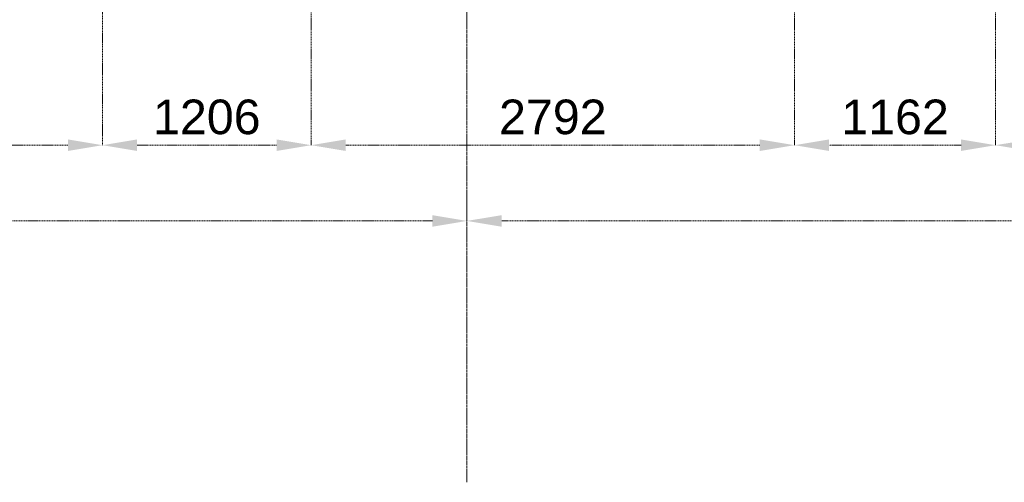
# Model space of a CAD drawing. Header units: millimetres. Extents: x -176817 to 571382, y -58489 to 156123.
# Tile 39 of 256: x -31330 to -25641, y -30771 to -28099. Entities that reach past the tile are written whole.
import ezdxf

# ---------------------------------------------------------------- set-up
doc = ezdxf.new("R2010")
doc.units = ezdxf.units.MM
doc.header["$LTSCALE"] = 0.2
doc.linetypes.add('DASHDOT', pattern=[25.4, 12.7, -6.35, 0, -6.35])
doc.linetypes.add('HIDDEN', pattern=[9.525, 6.35, -3.175])
doc.layers.get('0').update_dxf_attribs({"lineweight": 13})
doc.layers.get('Defpoints').update_dxf_attribs({"lineweight": 13})
doc.layers.add('-AAA Podkład', color=252, linetype='Continuous', lineweight=13)
doc.layers.add('-AAA Wymiar', color=1, linetype='Continuous', lineweight=18)
doc.styles.get("Standard").update_dxf_attribs({"font": 'arial.ttf'})
doc.styles.add('WYMIARY', font='ROMANS.shx', dxfattribs={"width": 0.75, "oblique": 15})
doc.dimstyles.new('1 do 100', dxfattribs={"dimscale": 100, "dimtxt": 2, "dimasz": 2.5, "dimexe": 1.25, "dimexo": 0.625, "dimtad": 1, "dimdec": 0, "dimtxsty": 'WYMIARY', "dimcen": 2.5, "dimclrd": 256, "dimclre": 256, "dimclrt": 2, "dimadec": 0, "dimazin": 0, "dimtfac": 1, "dimtdec": 0, "dimtmove": 0, "dimatfit": 3, "dimfxl": 1.25, "dimlwd": -1, "dimlwe": -1, "dimarcsym": 0})
doc.dimstyles.new('STANDARD-100', dxfattribs={"dimscale": 100, "dimtxt": 2, "dimasz": 2, "dimexe": 0, "dimexo": 0, "dimgap": 0.6, "dimtad": 1, "dimdec": 0, "dimzin": 12, "dimdsep": 46, "dimtxsty": 'Standard', "dimcen": 1, "dimclrd": 256, "dimclre": 256, "dimclrt": 2, "dimadec": 0, "dimazin": 0, "dimtfac": 1, "dimtdec": 0, "dimtmove": 0, "dimatfit": 3, "dimfxl": 0, "dimtolj": 1, "dimtzin": 0, "dimarcsym": 0})

# ---------------------------------------------------------------- blocks, each defined once
blk = doc.blocks.new('*D9')
at = {"layer": '-AAA Wymiar', "transparency": 16777216}
for p, q in [((-19745.8, -45733.6), (-19745.8, 19037.7)), ((-28477.9, 18912.7), (-19995.8, 18912.7)), ((-28727.9, 18850.2), (-28727.9, 18787.7))]:
    blk.add_line(p, q, dxfattribs=at)
for points in [[(-28477.9, 18954.4), (-28477.9, 18871), (-28727.9, 18912.7)], [(-19995.8, 18954.4), (-19995.8, 18871), (-19745.8, 18912.7)]]:
    blk.add_solid(points, dxfattribs=at)
at = {"layer": 'Defpoints', "color": 0, "transparency": 16777216}
for p in [(-28727.9, 18912.7), (-19745.8, 18912.7), (-19745.8, -45796.1)]:
    blk.add_point(p, dxfattribs=at)
at = {"layer": '-AAA Wymiar', "color": 2, "transparency": 16777216, "insert": (-24236.9, 19075.2), "char_height": 200, "attachment_point": 5, "style": 'WYMIARY'}
blk.add_mtext('8982', dxfattribs=at)
blk = doc.blocks.new('*D873')
at = {"layer": '-AAA Podkład', "linetype": 'HIDDEN', "lineweight": -2, "ltscale": 5, "transparency": 16777216}
for p, q in [((26350, -46781.6), (26350, -46944.7)), ((35350, -46781.6), (35350, -46944.7)), ((35150, -46944.7), (26550, -46944.7))]:
    blk.add_line(p, q, dxfattribs=at)
at = {"layer": '-AAA Podkład', "linetype": 'HIDDEN', "ltscale": 5, "transparency": 16777216}
for points in [[(26550, -46911.4), (26550, -46978.1), (26350, -46944.7)], [(35150, -46911.4), (35150, -46978.1), (35350, -46944.7)]]:
    blk.add_solid(points, dxfattribs=at)
at = {"layer": 'Defpoints', "color": 0, "linetype": 'HIDDEN', "ltscale": 5, "transparency": 16777216}
for p in [(26350, -46781.6), (35350, -46781.6), (26350, -46944.7)]:
    blk.add_point(p, dxfattribs=at)
at = {"layer": '-AAA Podkład', "color": 2, "linetype": 'HIDDEN', "ltscale": 5, "transparency": 16777216, "insert": (30850, -46782.6), "char_height": 200, "attachment_point": 5}
blk.add_mtext('\\A1;9000', dxfattribs=at)
blk = doc.blocks.new('*D874')
at = {"layer": '-AAA Podkład', "linetype": 'HIDDEN', "lineweight": -2, "ltscale": 5, "transparency": 16777216}
for p, q in [((26350, -46781.6), (26350, -46944.7)), ((17350, -46868.5), (17350, -46944.7)), ((26150, -46944.7), (17550, -46944.7))]:
    blk.add_line(p, q, dxfattribs=at)
at = {"layer": '-AAA Podkład', "linetype": 'HIDDEN', "ltscale": 5, "transparency": 16777216}
for points in [[(17550, -46911.4), (17550, -46978.1), (17350, -46944.7)], [(26150, -46911.4), (26150, -46978.1), (26350, -46944.7)]]:
    blk.add_solid(points, dxfattribs=at)
at = {"layer": 'Defpoints', "color": 0, "linetype": 'HIDDEN', "ltscale": 5, "transparency": 16777216}
for p in [(26350, -46781.6), (17350, -46868.5), (17350, -46944.7)]:
    blk.add_point(p, dxfattribs=at)
at = {"layer": '-AAA Podkład', "color": 2, "linetype": 'HIDDEN', "ltscale": 5, "transparency": 16777216, "insert": (21850, -46782.6), "char_height": 200, "attachment_point": 5}
blk.add_mtext('\\A1;9000', dxfattribs=at)
blk = doc.blocks.new('*D879')
at = {"layer": '-AAA Podkład', "linetype": 'HIDDEN', "lineweight": -2, "ltscale": 5, "transparency": 16777216}
for p, q in [((29404.4, -44949.4), (29404.4, -46507.2)), ((30205.5, -44946.9), (30205.5, -46507.2)), ((30005.5, -46507.2), (29604.4, -46507.2))]:
    blk.add_line(p, q, dxfattribs=at)
at = {"layer": '-AAA Podkład', "linetype": 'HIDDEN', "ltscale": 5, "transparency": 16777216}
for points in [[(29604.4, -46473.9), (29604.4, -46540.5), (29404.4, -46507.2)], [(30005.5, -46473.9), (30005.5, -46540.5), (30205.5, -46507.2)]]:
    blk.add_solid(points, dxfattribs=at)
at = {"layer": 'Defpoints', "color": 0, "linetype": 'HIDDEN', "ltscale": 5, "transparency": 16777216}
for p in [(29404.4, -44949.4, 0), (30205.5, -44946.9, 0), (29404.4, -46507.2)]:
    blk.add_point(p, dxfattribs=at)
at = {"layer": '-AAA Podkład', "color": 2, "linetype": 'HIDDEN', "ltscale": 5, "transparency": 16777216, "insert": (29805, -46345.1), "char_height": 200, "attachment_point": 5}
blk.add_mtext('\\A1;801', dxfattribs=at)
blk = doc.blocks.new('*D880')
at = {"layer": '-AAA Podkład', "linetype": 'HIDDEN', "lineweight": -2, "ltscale": 5, "transparency": 16777216}
for p, q in [((28242, -44958.9), (28242, -46507.2)), ((29404.4, -44949.4), (29404.4, -46507.2)), ((29204.4, -46507.2), (28442, -46507.2))]:
    blk.add_line(p, q, dxfattribs=at)
at = {"layer": '-AAA Podkład', "linetype": 'HIDDEN', "ltscale": 5, "transparency": 16777216}
for points in [[(28442, -46473.9), (28442, -46540.5), (28242, -46507.2)], [(29204.4, -46473.9), (29204.4, -46540.5), (29404.4, -46507.2)]]:
    blk.add_solid(points, dxfattribs=at)
at = {"layer": 'Defpoints', "color": 0, "linetype": 'HIDDEN', "ltscale": 5, "transparency": 16777216}
for p in [(28242, -44958.9, 0), (29404.4, -44949.4, 0), (28242, -46507.2)]:
    blk.add_point(p, dxfattribs=at)
at = {"layer": '-AAA Podkład', "color": 2, "linetype": 'HIDDEN', "ltscale": 5, "transparency": 16777216, "insert": (28823.2, -46345.1), "char_height": 200, "attachment_point": 5}
blk.add_mtext('\\A1;1162', dxfattribs=at)
blk = doc.blocks.new('*D881')
at = {"layer": '-AAA Podkład', "linetype": 'HIDDEN', "lineweight": -2, "ltscale": 5, "transparency": 16777216}
for p, q in [((25450, -43854), (25450, -46507.2)), ((28242, -44958.9), (28242, -46507.2)), ((28042, -46507.2), (25650, -46507.2))]:
    blk.add_line(p, q, dxfattribs=at)
at = {"layer": '-AAA Podkład', "linetype": 'HIDDEN', "ltscale": 5, "transparency": 16777216}
for points in [[(25650, -46473.9), (25650, -46540.5), (25450, -46507.2)], [(28042, -46473.9), (28042, -46540.5), (28242, -46507.2)]]:
    blk.add_solid(points, dxfattribs=at)
at = {"layer": 'Defpoints', "color": 0, "linetype": 'HIDDEN', "ltscale": 5, "transparency": 16777216}
for p in [(25450, -43854), (28242, -44958.9, 0), (25450, -46507.2)]:
    blk.add_point(p, dxfattribs=at)
at = {"layer": '-AAA Podkład', "color": 2, "linetype": 'HIDDEN', "ltscale": 5, "transparency": 16777216, "insert": (26846, -46345.1), "char_height": 200, "attachment_point": 5}
blk.add_mtext('\\A1;2792', dxfattribs=at)
blk = doc.blocks.new('*D882')
at = {"layer": '-AAA Podkład', "linetype": 'HIDDEN', "lineweight": -2, "ltscale": 5, "transparency": 16777216}
for p, q in [((25450, -43854), (25450, -46507.2)), ((24244, -44409.3), (24244, -46507.2)), ((25250, -46507.2), (24444, -46507.2))]:
    blk.add_line(p, q, dxfattribs=at)
at = {"layer": '-AAA Podkład', "linetype": 'HIDDEN', "ltscale": 5, "transparency": 16777216}
for points in [[(24444, -46473.9), (24444, -46540.5), (24244, -46507.2)], [(25250, -46473.9), (25250, -46540.5), (25450, -46507.2)]]:
    blk.add_solid(points, dxfattribs=at)
at = {"layer": 'Defpoints', "color": 0, "linetype": 'HIDDEN', "ltscale": 5, "transparency": 16777216}
for p in [(25450, -43854), (24244, -44409.3), (24244, -46507.2)]:
    blk.add_point(p, dxfattribs=at)
at = {"layer": '-AAA Podkład', "color": 2, "linetype": 'HIDDEN', "ltscale": 5, "transparency": 16777216, "insert": (24847, -46345.1), "char_height": 200, "attachment_point": 5}
blk.add_mtext('\\A1;1206', dxfattribs=at)
blk = doc.blocks.new('*D883')
at = {"layer": '-AAA Podkład', "linetype": 'HIDDEN', "lineweight": -2, "ltscale": 5, "transparency": 16777216}
for p, q in [((21450, -43849.3), (21450, -46507.2)), ((24244, -44409.3), (24244, -46507.2)), ((24044, -46507.2), (21650, -46507.2))]:
    blk.add_line(p, q, dxfattribs=at)
at = {"layer": '-AAA Podkład', "linetype": 'HIDDEN', "ltscale": 5, "transparency": 16777216}
for points in [[(21650, -46473.9), (21650, -46540.5), (21450, -46507.2)], [(24044, -46473.9), (24044, -46540.5), (24244, -46507.2)]]:
    blk.add_solid(points, dxfattribs=at)
at = {"layer": 'Defpoints', "color": 0, "linetype": 'HIDDEN', "ltscale": 5, "transparency": 16777216}
for p in [(21450, -43849.3, 0), (24244, -44409.3), (21450, -46507.2)]:
    blk.add_point(p, dxfattribs=at)
at = {"layer": '-AAA Podkład', "color": 2, "linetype": 'HIDDEN', "ltscale": 5, "transparency": 16777216, "insert": (22847, -46345.1), "char_height": 200, "attachment_point": 5}
blk.add_mtext('\\A1;2794', dxfattribs=at)
blk = doc.blocks.new('Podkład rev.B')
at = {"layer": '-AAA Podkład', "linetype": 'HIDDEN', "ltscale": 5}
blk.add_line((26350, 2544.3, 0), (26350, -48454.9, 0), dxfattribs=at)
for base, p1, p2, picture, middle in [((21450, -46507.2, 0), (24244, -44409.3, 0), (21450, -43849.3, 0), '*D883', (22847, -46345.1, 0)), ((24244, -46507.2, 0), (25450, -43854, 0), (24244, -44409.3, 0), '*D882', (24847, -46345.1, 0)), ((25450, -46507.2, 0), (28242, -44958.9, 0), (25450, -43854, 0), '*D881', (26846, -46345.1, 0)), ((28242, -46507.2, 0), (29404.4, -44949.4, 0), (28242, -44958.9, 0), '*D880', (28823.2, -46345.1, 0)), ((17350, -46944.7, 0), (26350, -46781.6, 0), (17350, -46868.5, 0), '*D874', (21850, -46782.6, 0)), ((26350, -46944.7, 0), (35350, -46781.6, 0), (26350, -46781.6, 0), '*D873', (30850, -46782.6, 0))]:
    dim = blk.add_linear_dim(base=base, p1=p1, p2=p2, dimstyle='STANDARD-100', dxfattribs=at)
    dim.commit()
    dim.dimension.update_dxf_attribs({"geometry": picture, "text_midpoint": middle})
dim = blk.add_linear_dim(base=(29404.4, -46507.2, 0), p1=(30205.5, -44946.9, 0), p2=(29404.4, -44949.4, 0), dimstyle='STANDARD-100', dxfattribs=at)
dim.commit()
dim.dimension.update_dxf_attribs({"geometry": '*D879', "text_midpoint": (29805, -46507.2, 0), "dimtype": 128})

msp = doc.modelspace()

# ---------------------------------------------------------------- linework, layer by layer
at = {"color": 252, "linetype": 'DASHDOT', "ltscale": 3}
msp.add_line((-28745.7819, 19253.2914), (-28745.7819, -30771.4395), dxfattribs=at)

# ---------------------------------------------------------------- block references
at = {"layer": '-AAA Wymiar'}
msp.add_blockref('Podkład rev.B', (-55095.7819, 17683.4632, 0), dxfattribs=at)

# ---------------------------------------------------------------- dimensions: what is measured, and where the dimension line sits
dim = msp.add_linear_dim(base=(-19745.7819, 18912.6998), p1=(-28727.9305, 18912.6998), p2=(-19745.7819, -45796.0606), dimstyle='1 do 100', override={"dimtmove": 1}, dxfattribs=at)
dim.commit()
dim.dimension.update_dxf_attribs({"geometry": '*D9', "text_midpoint": (-24236.8562, 19075.1998)})

doc.saveas('drawing.dxf')
